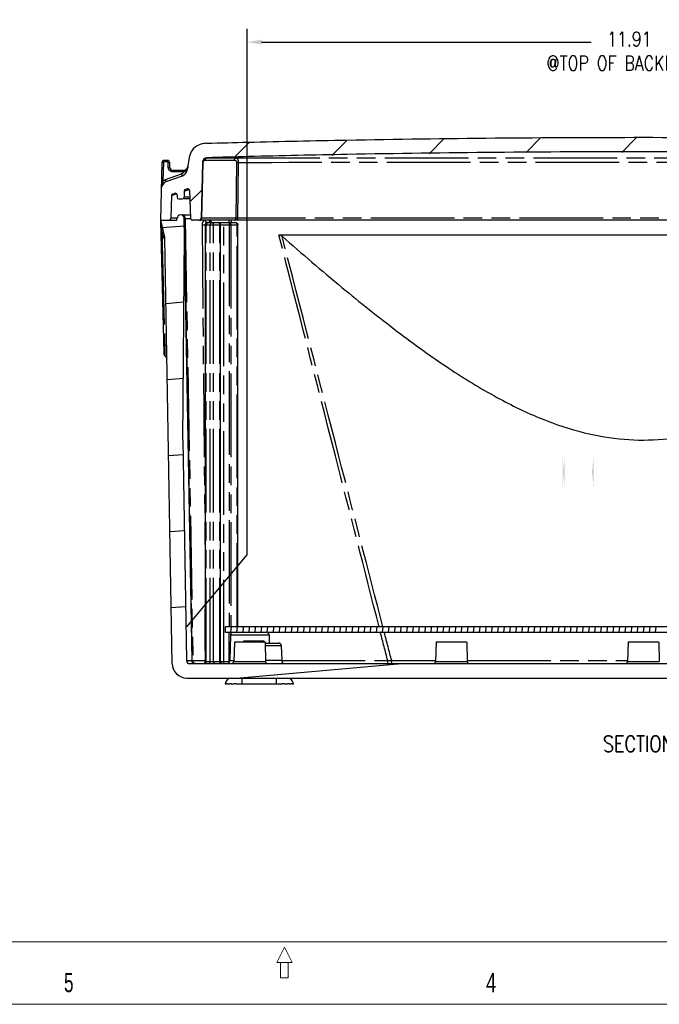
# Model space of a CAD drawing. Header units: inches. Extents: x 0 to 417, y 0 to 34.
# Tile 5 of 25: x 18.55 to 26.88, y 0 to 12.82. Entities that reach past the tile are written whole.
import ezdxf

# ---------------------------------------------------------------- set-up
doc = ezdxf.new("R2010")
doc.units = ezdxf.units.IN
doc.header["$LTSCALE"] = 2.42
doc.header["$MEASUREMENT"] = 0
doc.linetypes.add('PHANTOM', pattern=[0.8, 0.45, -0.05, 0.1, -0.05, 0.1, -0.05])
doc.layers.get('0').update_dxf_attribs({"linetype": 'CONTINUOUS'})
doc.layers.add('DEFAULT_3', color=7, linetype='PHANTOM')
doc.layers.add('DIMENSIONS', color=255, linetype='CONTINUOUS')
doc.styles.add('ROMAND', font='romand.shx', dxfattribs={"width": 0.8})
doc.styles.get("Standard").update_dxf_attribs({"font": 'txt', "width": 0.8})

# ---------------------------------------------------------------- blocks, each defined once
blk = doc.blocks.new('_FILLED')
at = {"color": 0, "linetype": 'ByBlock'}
blk.add_solid([(0, 0), (-1, 0.167), (-1, -0.167)], dxfattribs=at)

msp = doc.modelspace()

# ---------------------------------------------------------------- hatches: boundary and pattern name
at = {"linetype": 'Continuous'}
h = msp.add_hatch(color=40, dxfattribs=at)
edge = h.paths.add_edge_path()
edge.add_line((25.647, 7.106), (25.647, 6.749))
edge.add_line((25.625, 7.127), (25.625, 6.728))
edge = h.paths.add_edge_path()
edge.add_line((26.025, 6.728), (26.025, 7.127))
edge.add_line((26.003, 6.749), (26.003, 7.106))

# ---------------------------------------------------------------- linework, layer by layer
at = {"color": 2, "linetype": 'Continuous'}
for p, q in [((21.352, 11.029), (21.543, 11.22)), ((22.619, 11.051), (22.811, 11.243)), ((23.887, 11.074), (24.078, 11.266)), ((25.147, 11.091), (25.335, 11.279)), ((26.392, 11.091), (26.58, 11.279)), ((20.77, 10.447), (20.925, 10.601)), ((20.411, 10.111), (20.699, 10.136)), ((20.458, 9.123), (20.693, 9.144)), ((20.476, 8.134), (20.685, 8.152)), ((20.493, 7.144), (20.681, 7.16)), ((20.51, 6.154), (20.698, 6.17)), ((20.528, 5.164), (20.715, 5.18)), ((21.304, 4.84), (21.31, 4.915)), ((21.383, 4.84), (21.389, 4.915)), ((21.462, 4.84), (21.468, 4.915)), ((21.541, 4.84), (21.547, 4.915)), ((21.62, 4.84), (21.626, 4.915)), ((21.699, 4.84), (21.705, 4.915)), ((21.778, 4.84), (21.784, 4.915)), ((21.857, 4.84), (21.863, 4.915)), ((21.936, 4.84), (21.942, 4.915)), ((22.015, 4.84), (22.021, 4.915)), ((22.094, 4.84), (22.1, 4.915)), ((22.173, 4.84), (22.179, 4.915)), ((22.252, 4.84), (22.258, 4.915)), ((22.331, 4.84), (22.337, 4.915)), ((22.41, 4.84), (22.416, 4.915)), ((22.489, 4.84), (22.495, 4.915)), ((22.568, 4.84), (22.574, 4.915)), ((22.647, 4.84), (22.653, 4.915)), ((22.726, 4.84), (22.732, 4.915)), ((22.805, 4.84), (22.811, 4.915)), ((22.884, 4.84), (22.89, 4.915)), ((22.963, 4.84), (22.969, 4.915)), ((23.042, 4.84), (23.048, 4.915)), ((23.12, 4.84), (23.127, 4.915)), ((23.199, 4.84), (23.206, 4.915)), ((23.278, 4.84), (23.285, 4.915)), ((23.357, 4.84), (23.364, 4.915)), ((23.436, 4.84), (23.443, 4.915)), ((23.515, 4.84), (23.522, 4.915)), ((23.594, 4.84), (23.601, 4.915)), ((23.673, 4.84), (23.68, 4.915)), ((23.752, 4.84), (23.759, 4.915)), ((23.831, 4.84), (23.838, 4.915)), ((23.91, 4.84), (23.917, 4.915)), ((23.989, 4.84), (23.996, 4.915)), ((24.068, 4.84), (24.075, 4.915)), ((24.147, 4.84), (24.154, 4.915)), ((24.226, 4.84), (24.233, 4.915)), ((24.305, 4.84), (24.312, 4.915)), ((24.384, 4.84), (24.391, 4.915)), ((24.463, 4.84), (24.47, 4.915)), ((24.542, 4.84), (24.549, 4.915)), ((24.621, 4.84), (24.628, 4.915)), ((24.7, 4.84), (24.707, 4.915)), ((24.779, 4.84), (24.786, 4.915)), ((24.858, 4.84), (24.865, 4.915)), ((24.937, 4.84), (24.944, 4.915)), ((25.016, 4.84), (25.023, 4.915)), ((25.095, 4.84), (25.102, 4.915)), ((25.174, 4.84), (25.181, 4.915)), ((25.253, 4.84), (25.26, 4.915)), ((25.332, 4.84), (25.339, 4.915)), ((25.411, 4.84), (25.418, 4.915)), ((25.49, 4.84), (25.497, 4.915)), ((25.569, 4.84), (25.576, 4.915)), ((25.648, 4.84), (25.655, 4.915)), ((25.727, 4.84), (25.734, 4.915)), ((25.806, 4.84), (25.813, 4.915)), ((25.885, 4.84), (25.892, 4.915)), ((25.964, 4.84), (25.971, 4.915)), ((26.043, 4.84), (26.05, 4.915)), ((26.122, 4.84), (26.129, 4.915)), ((26.201, 4.84), (26.208, 4.915)), ((26.28, 4.84), (26.287, 4.915)), ((26.359, 4.84), (26.366, 4.915)), ((26.438, 4.84), (26.445, 4.915)), ((26.517, 4.84), (26.524, 4.915)), ((26.596, 4.84), (26.603, 4.915)), ((26.675, 4.84), (26.682, 4.915)), ((26.754, 4.84), (26.761, 4.915)), ((26.833, 4.84), (26.84, 4.915)), ((21.379, 4.247), (23.528, 4.435))]:
    msp.add_line(p, q, dxfattribs=at)
at = {"color": 7, "linetype": 'Continuous'}
for p, q in [((20.737, 10.863), (20.77, 11.05)), ((20.406, 10.958), (20.387, 10.207)), ((20.478, 10.987), (20.436, 10.987)), ((20.509, 10.896), (20.508, 10.958)), ((20.934, 10.964), (20.915, 10.236)), ((20.463, 10.71), (20.672, 10.786)), ((20.685, 10.857), (20.549, 10.857)), ((20.531, 10.53), (20.523, 10.236)), ((20.544, 10.548), (20.57, 10.557)), ((20.604, 10.534), (20.604, 10.507)), ((20.697, 10.587), (20.695, 10.507)), ((20.713, 10.609), (20.733, 10.617)), ((20.766, 10.594), (20.776, 10.236)), ((20.624, 10.487), (20.675, 10.487)), ((20.769, 10.487), (20.695, 10.487)), ((20.676, 10.277), (20.775, 10.277)), ((20.387, 10.207), (20.441, 9.989)), ((20.387, 10.207), (20.602, 10.207)), ((20.387, 10.197), (20.432, 8.479)), ((20.602, 10.207), (20.602, 10.231)), ((20.798, 4.474), (20.697, 10.23)), ((20.885, 10.207), (20.806, 10.207)), ((32.446, 10.207), (20.903, 10.207)), ((20.975, 4.465), (20.975, 10.147)), ((20.99, 10.177), (21.366, 10.177)), ((21.17, 4.465), (21.17, 10.147)), ((21.396, 4.915), (21.396, 10.147)), ((20.678, 7.346), (20.701, 10.019)), ((21.928, 10.019), (31.421, 10.019)), ((20.54, 4.434), (20.444, 9.968)), ((20.678, 7.346), (20.728, 4.474)), ((21.235, 4.84), (21.235, 4.915)), ((32.115, 4.915), (21.235, 4.915)), ((32.115, 4.84), (21.235, 4.84)), ((21.299, 4.811), (21.29, 4.474)), ((21.8, 4.811), (21.803, 4.702)), ((21.35, 4.715), (21.343, 4.464)), ((21.75, 4.715), (21.35, 4.715)), ((21.75, 4.715), (21.756, 4.464)), ((21.75, 4.702), (21.93, 4.702)), ((21.96, 4.673), (21.965, 4.474)), ((23.975, 4.715), (23.968, 4.464)), ((24.375, 4.715), (23.975, 4.715)), ((24.375, 4.715), (24.381, 4.464)), ((26.475, 4.715), (26.468, 4.464)), ((26.875, 4.715), (26.475, 4.715)), ((26.875, 4.715), (26.881, 4.464)), ((20.768, 4.435), (32.581, 4.435)), ((20.73, 4.247), (32.619, 4.247))]:
    msp.add_line(p, q, dxfattribs=at)
at = {"color": 7, "linetype": 'Continuous', "lineweight": 0}
for p, q in [((0.5, 0.813), (43.167, 0.813)), ((22, 0.743), (21.9, 0.543)), ((22.1, 0.543), (22, 0.743)), ((22.1, 0.543), (21.9, 0.543)), ((21.95, 0.543), (21.95, 0.343)), ((22.05, 0.343), (22.05, 0.543)), ((21.95, 0.343), (22.05, 0.343)), ((0, 0), (43.667, 0))]:
    msp.add_line(p, q, dxfattribs=at)
at = {"color": 7, "linetype": 'Continuous'}
for centre, radius, start, end in [((20.937, 11.021), 0.17, 124.7679, 170), ((21, 10.93), 0.28, 91.5528, 124.7679), ((20.436, 10.957), 0.03, 90, 178.5), ((20.478, 10.957), 0.03, 1.5, 90), ((20.549, 10.897), 0.04, 181.5, 270), ((20.685, 10.917), 0.06, 270, 350), ((20.994, 10.962), 0.06, 91.554, 178.5), ((20.638, 10.88), 0.1, 290, 350), ((20.497, 10.616), 0.1, 110, 178.5), ((20.551, 10.529), 0.02, 110, 178.5), ((20.579, 10.534), 0.025, 1.5, 110), ((20.722, 10.586), 0.025, 110, 178.5), ((20.741, 10.593), 0.025, 1.5, 110), ((20.624, 10.507), 0.02, 181.5, 270), ((20.675, 10.507), 0.02, 270, 358.5), ((20.65, 10.23), 0.0475, 1, 178.5), ((20.493, 10.237), 0.03, 270, 358.5), ((20.806, 10.237), 0.03, 181.5, 270), ((20.885, 10.237), 0.03, 270, 358.5), ((21.14, 10.147), 0.03, 0, 90), ((20.354, 9.967), 0.09, 1, 14.0109), ((21.329, 4.81), 0.03, 90, 178.5), ((21.77, 4.81), 0.03, 1.5, 90), ((21.93, 4.672), 0.03, 1.5001, 90), ((20.73, 4.437), 0.19, 181, 270), ((20.768, 4.475), 0.04, 181.0001, 270), ((20.838, 4.475), 0.04, 181, 270), ((20.945, 4.465), 0.03, 300, 360), ((21.2, 4.465), 0.03, 180, 270), ((21.25, 4.475), 0.04, 270, 358.5), ((21.313, 4.465), 0.03, 299.5001, 358.5), ((21.786, 4.465), 0.03, 181.5, 240.4999), ((22.005, 4.475), 0.04, 181.5, 270), ((23.938, 4.465), 0.03, 270, 358.5), ((24.411, 4.465), 0.03, 181.5, 240.4999), ((26.438, 4.465), 0.03, 270, 358.5), ((21.311, 4.167), 0.08, 90, 178.4998), ((22.038, 4.167), 0.08, 1.5, 89.9999)]:
    msp.add_arc(centre, radius, start, end, dxfattribs=at)
for points, start_tangent, end_tangent in [([(20.992, 11.21), (21.526, 11.224), (22.813, 11.252), (26.675, 11.287), (30.536, 11.252), (31.823, 11.224), (32.357, 11.21)], (0.999633, 0.027098), (0.999633, -0.027098)), ([(32.356, 11.022), (31.818, 11.036), (30.533, 11.064), (26.675, 11.099), (22.817, 11.064), (21.531, 11.036), (20.993, 11.022)], (-0.999632, 0.02712), (-0.999632, -0.02712)), ([(20.96, 11.009), (20.967, 11.013), (20.98, 11.018), (20.994, 11.019)], (0.823046, 0.567975), (0.999995, 0.003277)), ([(21.005, 10.177), (20.992, 10.174), (20.982, 10.166), (20.976, 10.153), (20.975, 10.147)], (-1, 0), (0.000121, -1)), ([(21.366, 10.177), (21.378, 10.174), (21.389, 10.166), (21.395, 10.153), (21.396, 10.147)], (1, 0), (-0.000121, -1)), ([(21.928, 10.019), (21.942, 10.016), (21.956, 10.009), (21.97, 9.999)], (1, 0), (0.752394, -0.658713)), ([(21.97, 9.999), (22.749, 9.334), (23.469, 8.761), (24.14, 8.282), (24.766, 7.902), (25.354, 7.621), (25.905, 7.442), (26.423, 7.356), (26.928, 7.357), (27.448, 7.443), (27.998, 7.623), (28.586, 7.903), (29.212, 8.284), (29.883, 8.763), (30.602, 9.335), (31.379, 9.999)], (0.752398, -0.658709), (0.752398, 0.658709)), ([(20.446, 8.443), (20.438, 8.454), (20.434, 8.466), (20.432, 8.479)], (-0.637421, 0.770516), (-0.026177, 0.999657)), ([(20.446, 8.443), (20.449, 8.438), (20.462, 8.419), (20.471, 8.402)], (0.637376, -0.770553), (0.423396, -0.905945)), ([(20.969, 5.693), (20.975, 5.693)], (0.99981, -0.019508), (0.999947, -0.010285))]:
    msp.add_spline(points, degree=3, dxfattribs=dict(at, start_tangent=start_tangent, end_tangent=end_tangent))
at = {"layer": 'DEFAULT_3', "color": 7, "linetype": 'PHANTOM'}
for p, q in [((20.426, 10.958), (20.42, 10.72)), ((20.436, 10.968), (20.436, 10.987)), ((20.478, 10.968), (20.436, 10.968)), ((20.478, 10.968), (20.478, 10.987)), ((20.489, 10.896), (20.488, 10.958)), ((20.924, 10.236), (20.943, 10.961)), ((21.378, 10.961), (21.37, 10.236)), ((21.399, 10.961), (21.392, 10.236)), ((20.453, 10.737), (20.662, 10.813)), ((20.549, 10.838), (20.549, 10.857)), ((20.685, 10.838), (20.549, 10.838)), ((20.685, 10.838), (20.685, 10.857)), ((20.597, 10.552), (20.531, 10.527)), ((20.697, 10.584), (20.761, 10.607)), ((20.769, 10.507), (20.695, 10.507)), ((20.602, 10.236), (20.523, 10.236)), ((20.709, 10.23), (20.809, 4.474)), ((20.709, 10.23), (20.776, 10.23)), ((21.37, 10.236), (20.924, 10.236)), ((20.928, 10.147), (20.969, 5.693)), ((20.975, 10.147), (21.396, 10.147)), ((20.984, 4.465), (20.984, 10.147)), ((21.033, 4.465), (21.033, 10.147)), ((21.076, 4.465), (21.076, 10.147)), ((21.161, 4.465), (21.161, 10.147)), ((21.21, 4.435), (21.21, 10.177)), ((21.279, 10.207), (21.279, 10.177)), ((21.281, 10.177), (21.281, 4.915)), ((21.302, 10.147), (21.302, 4.915)), ((21.307, 10.207), (21.307, 10.177)), ((21.387, 4.915), (21.387, 10.147)), ((21.392, 10.207), (21.392, 10.236)), ((31.957, 10.236), (21.392, 10.236)), ((20.969, 5.693), (20.963, 4.474)), ((21.281, 4.451), (21.281, 4.84)), ((21.299, 4.811), (21.8, 4.811)), ((21.302, 4.84), (21.302, 4.822)), ((21.471, 4.731), (21.732, 4.731)), ((21.751, 4.673), (21.96, 4.673)), ((20.728, 4.474), (20.797, 4.474)), ((20.809, 4.474), (20.963, 4.474)), ((20.975, 4.465), (21.288, 4.465)), ((21.29, 4.474), (21.343, 4.474)), ((21.343, 4.464), (21.756, 4.464)), ((21.965, 4.474), (21.756, 4.474)), ((21.965, 4.474), (23.345, 4.474)), ((23.345, 4.435), (23.345, 4.474)), ((23.968, 4.464), (24.381, 4.464)), ((26.468, 4.464), (26.881, 4.464)), ((21.451, 4.169), (21.451, 4.247)), ((21.898, 4.169), (21.898, 4.247)), ((21.898, 4.169), (21.451, 4.169))]:
    msp.add_line(p, q, dxfattribs=at)
for points, start_tangent, end_tangent in [([(20.426, 10.958), (20.416, 10.958), (20.409, 10.958), (20.406, 10.958)], (-0.999658, 0.026159), (-0.026177, -0.999657)), ([(20.428, 10.963), (20.426, 10.958)], (-0.511362, -0.859365), (-0.02688, -0.999639)), ([(20.431, 10.966), (20.428, 10.963)], (-0.86925, -0.494373), (-0.511362, -0.859365)), ([(20.436, 10.968), (20.431, 10.966)], (-0.999999, 0.001674), (-0.86925, -0.494373)), ([(20.483, 10.966), (20.478, 10.968)], (-0.872437, 0.488727), (-1, 0.000706)), ([(20.488, 10.958), (20.486, 10.963), (20.483, 10.966)], (-0.024503, 0.9997), (-0.872437, 0.488727)), ([(20.488, 10.958), (20.498, 10.958), (20.505, 10.958), (20.508, 10.958)], (0.999658, 0.02616), (0.026177, -0.999657)), ([(20.489, 10.896), (20.499, 10.896), (20.507, 10.896), (20.509, 10.896)], (0.999658, 0.026159), (0.026177, -0.999657)), ([(20.489, 10.893), (20.489, 10.896)], (-0.072173, 0.997392), (-0.026221, 0.999656)), ([(20.744, 10.907), (20.742, 10.895), (20.738, 10.883), (20.733, 10.873), (20.733, 10.872)], (-0.173714, -0.984796), (-0.456465, -0.889741)), ([(20.943, 10.961), (20.938, 10.961), (20.935, 10.961), (20.934, 10.961)], (-0.999885, 0.015183), (-0.026177, -0.999657)), ([(20.943, 10.961), (20.944, 10.969), (20.948, 10.976)], (0.026922, 0.999638), (0.539883, 0.84174)), ([(20.948, 10.976), (20.953, 10.983)], (0.539883, 0.84174), (0.746158, 0.665769)), ([(20.953, 10.983), (20.959, 10.987), (20.966, 10.989)], (0.746158, 0.665769), (0.972798, 0.231655)), ([(20.966, 10.989), (20.973, 10.99)], (0.972798, 0.231655), (0.999996, 0.002882)), ([(20.973, 10.99), (20.976, 11.005), (20.984, 11.016), (20.994, 11.019)], (0.017051, 0.999855), (0.99999, 0.00458)), ([(20.973, 10.99), (21.098, 10.991), (21.224, 10.991), (21.349, 10.99)], (0.999996, 0.002925), (0.999996, -0.002922)), ([(20.994, 11.019), (21.119, 11.02), (21.245, 11.02), (21.371, 11.019)], (0.999996, 0.002925), (0.999996, -0.002922)), ([(21.349, 10.99), (21.353, 11.005), (21.36, 11.016), (21.371, 11.019)], (0.019969, 0.999801), (0.99999, 0.004558)), ([(21.349, 10.99), (21.356, 10.989), (21.363, 10.987), (21.369, 10.983), (21.374, 10.976), (21.377, 10.969), (21.378, 10.961)], (0.999996, -0.002881), (-0.010082, -0.999949)), ([(21.371, 11.019), (24.907, 11.021), (28.443, 11.021), (31.978, 11.019)], (1, 0.000816), (1, -0.000816)), ([(21.371, 11.019), (21.378, 11.018), (21.384, 11.013), (21.39, 11.004), (21.395, 10.992), (21.399, 10.977), (21.399, 10.961)], (0.999979, -0.006553), (-0.001506, -0.999999)), ([(21.378, 10.961), (21.385, 10.961), (21.392, 10.961), (21.399, 10.961)], (0.999883, 0.015323), (0.999941, -0.010838)), ([(21.399, 10.961), (24.917, 10.963), (28.434, 10.963), (31.95, 10.961)], (1, 0.000813), (1, -0.000813)), ([(20.503, 10.859), (20.496, 10.87), (20.491, 10.883), (20.489, 10.893)], (-0.640537, 0.767927), (-0.072173, 0.997392)), ([(20.513, 10.85), (20.503, 10.859)], (-0.792973, 0.609256), (-0.640537, 0.767927)), ([(20.536, 10.839), (20.524, 10.843), (20.513, 10.85)], (-0.976771, 0.214284), (-0.792973, 0.609256)), ([(20.549, 10.838), (20.536, 10.839)], (-1, 0.000011), (-0.976771, 0.214284)), ([(20.662, 10.813), (20.671, 10.817), (20.68, 10.823), (20.688, 10.83), (20.695, 10.838)], (0.939676, 0.342065), (0.587032, 0.809564)), ([(20.672, 10.786), (20.671, 10.79), (20.667, 10.8), (20.662, 10.813)], (-0.939693, -0.34202), (-0.342227, 0.939617)), ([(20.69, 10.838), (20.685, 10.838)], (-0.998237, -0.059349), (-1, 0.000032)), ([(20.695, 10.838), (20.69, 10.838)], (-0.992895, -0.118997), (-0.998237, -0.059349)), ([(20.695, 10.838), (20.694, 10.848), (20.693, 10.855), (20.692, 10.857)], (-0.119094, 0.992883), (-0.992908, -0.118888)), ([(20.7, 10.841), (20.695, 10.838)], (-0.901707, -0.432347), (-0.933075, -0.359682)), ([(20.705, 10.843), (20.7, 10.841)], (-0.870191, -0.492714), (-0.901707, -0.432347)), ([(20.722, 10.856), (20.714, 10.849), (20.705, 10.843)], (-0.687774, -0.725924), (-0.870191, -0.492714)), ([(20.728, 10.864), (20.722, 10.856)], (-0.58488, -0.81112), (-0.687774, -0.725924)), ([(20.726, 10.872), (20.728, 10.875)], (0.210531, 0.977587), (0.70311, 0.711081)), ([(20.728, 10.864), (20.726, 10.868), (20.726, 10.872)], (-0.425923, 0.90476), (0.210531, 0.977587)), ([(20.73, 10.866), (20.728, 10.864)], (-0.510414, -0.859929), (-0.540565, -0.841302)), ([(20.737, 10.863), (20.734, 10.863), (20.728, 10.864)], (-0.173648, -0.984808), (-0.989046, 0.147611)), ([(20.733, 10.872), (20.73, 10.866)], (-0.456465, -0.889741), (-0.510414, -0.859929)), ([(20.416, 10.708), (20.412, 10.695), (20.408, 10.681), (20.405, 10.668), (20.402, 10.654), (20.399, 10.641), (20.398, 10.629), (20.397, 10.619)], (-0.289945, -0.957043), (-0.026171, -0.999657)), ([(20.42, 10.72), (20.41, 10.72), (20.403, 10.72), (20.4, 10.72)], (-0.999658, 0.026141), (-0.026191, -0.999657)), ([(20.42, 10.72), (20.416, 10.708)], (-0.275288, -0.961362), (-0.289945, -0.957043)), ([(20.42, 10.72), (20.436, 10.73), (20.453, 10.737)], (0.803892, 0.594775), (0.939701, 0.341998)), ([(20.463, 10.71), (20.462, 10.714), (20.458, 10.724), (20.453, 10.737)], (-0.939693, -0.34202), (-0.342227, 0.939617)), ([(20.692, 10.271), (20.676, 10.277)], (-0.780121, 0.625628), (-0.999999, -0.001165)), ([(20.709, 10.23), (20.704, 10.254), (20.692, 10.271)], (-0.002475, 0.999997), (-0.780121, 0.625628)), ([(20.387, 10.197), (20.387, 10.195), (20.388, 10.188)], (-0.006019, 0.999982), (0.13292, -0.991127)), ([(20.388, 10.188), (20.389, 10.178), (20.39, 10.166)], (0.13292, -0.991127), (0.116545, -0.993185)), ([(20.39, 10.166), (20.392, 10.151), (20.394, 10.135), (20.396, 10.117), (20.398, 10.098)], (0.116545, -0.993185), (0.114928, -0.993374)), ([(20.697, 10.23), (20.698, 10.231), (20.703, 10.231), (20.709, 10.23)], (-0.027724, 0.999616), (0.998911, -0.046662)), ([(20.903, 10.207), (20.913, 10.211), (20.921, 10.222)], (1, 0), (0.387506, 0.921867)), ([(20.924, 10.236), (20.92, 10.236), (20.918, 10.236), (20.916, 10.236), (20.915, 10.236)], (-0.999882, -0.015339), (0.029882, 0.999553)), ([(20.921, 10.222), (20.924, 10.236)], (0.387506, 0.921867), (0.018513, 0.999829)), ([(20.969, 10.207), (20.96, 10.205), (20.951, 10.201), (20.943, 10.194), (20.937, 10.184), (20.932, 10.173), (20.928, 10.16), (20.928, 10.147)], (-1, -0.000023), (0.009199, -0.999958)), ([(20.928, 10.147), (20.941, 10.147), (20.957, 10.147), (20.97, 10.147)], (0.999981, -0.006168), (0.999696, 0.024675)), ([(20.969, 10.207), (20.972, 10.192), (20.98, 10.181), (20.99, 10.177)], (0.012342, -0.999924), (1, 0)), ([(20.986, 10.176), (20.981, 10.174), (20.978, 10.171), (20.974, 10.166), (20.972, 10.16), (20.97, 10.154)], (-0.95346, -0.301519), (-0.140829, -0.990034)), ([(20.97, 10.154), (20.97, 10.147)], (-0.140829, -0.990034), (0.021601, -0.999767)), ([(21.005, 10.177), (20.994, 10.173), (20.987, 10.162), (20.984, 10.147)], (-1, 0), (0, -1)), ([(20.99, 10.177), (20.986, 10.176)], (-1, -0.000015), (-0.95346, -0.301519)), ([(21.019, 10.207), (21.022, 10.192), (21.023, 10.19)], (0.012342, -0.999924), (0.437605, -0.899168)), ([(21.046, 10.193), (21.037, 10.201), (21.028, 10.205), (21.019, 10.207)], (-0.66625, 0.745729), (-1, 0.000057)), ([(21.023, 10.19), (21.03, 10.181)], (0.437605, -0.899168), (0.787293, -0.61658)), ([(21.055, 10.177), (21.044, 10.173), (21.036, 10.162), (21.033, 10.147)], (-1, 0), (-0.000024, -1)), ([(21.052, 10.184), (21.046, 10.193)], (-0.496941, 0.867784), (-0.66625, 0.745729)), ([(21.056, 10.177), (21.052, 10.184)], (-0.396638, 0.917975), (-0.496941, 0.867784)), ([(21.055, 10.177), (21.065, 10.173), (21.073, 10.162), (21.076, 10.147)], (1, 0), (0, -1)), ([(21.14, 10.177), (21.15, 10.173), (21.158, 10.162), (21.161, 10.147)], (1, 0), (0.000052, -1)), ([(21.281, 10.177), (21.291, 10.173), (21.299, 10.162), (21.302, 10.147)], (1, 0), (0, -1)), ([(21.349, 10.207), (21.36, 10.211), (21.367, 10.222), (21.37, 10.236)], (1, 0), (0.018513, 0.999829)), ([(21.366, 10.177), (21.376, 10.173), (21.384, 10.162), (21.387, 10.147)], (1, 0), (-0.000024, -1)), ([(21.392, 10.236), (21.386, 10.236), (21.38, 10.236), (21.375, 10.236), (21.37, 10.236)], (-0.999941, -0.010828), (-0.999882, 0.015349)), ([(20.398, 10.098), (20.401, 10.078), (20.403, 10.056), (20.404, 10.047)], (0.114928, -0.993374), (0.114809, -0.993388)), ([(20.404, 10.047), (20.406, 10.031)], (0.114809, -0.993388), (0.114775, -0.993392)), ([(20.406, 10.031), (20.418, 10.038), (20.424, 10.044), (20.426, 10.05)], (0.88812, 0.459612), (-0.242112, 0.970248)), ([(20.406, 10.031), (20.407, 9.988)], (0.02443, -0.999702), (0.024432, -0.999701)), ([(20.406, 10.031), (20.415, 10.011)], (0.414519, -0.910041), (0.414037, -0.91026)), ([(20.415, 10.011), (20.424, 9.991), (20.433, 9.972)], (0.414037, -0.91026), (0.409632, -0.912251)), ([(20.701, 10.005), (20.751, 7.139), (20.797, 4.474)], (0.017413, -0.999848), (0.017343, -0.99985)), ([(23.233, 4.915), (22.664, 7.142), (21.928, 10.019)], (-0.24723, 0.968957), (-0.247907, 0.968784)), ([(23.283, 4.915), (22.71, 7.132), (21.97, 9.999)], (-0.250579, 0.968096), (-0.249677, 0.968329)), ([(20.407, 9.988), (20.408, 9.941)], (0.024432, -0.999701), (0.024435, -0.999701)), ([(20.408, 9.941), (20.418, 9.551), (20.43, 9.068), (20.441, 8.583)], (0.024435, -0.999701), (0.024534, -0.999699)), ([(20.433, 9.972), (20.441, 9.953)], (0.409632, -0.912251), (0.425176, -0.905111)), ([(20.441, 8.583), (20.435, 8.583), (20.43, 8.584), (20.429, 8.584)], (-0.999994, 0.0036), (-0.026187, 0.999657)), ([(20.441, 8.583), (20.463, 8.583), (20.468, 8.582)], (0.999711, -0.024043), (0.992623, -0.121238)), ([(20.441, 8.583), (20.442, 8.567)], (0.023349, -0.999727), (0.023744, -0.999718)), ([(20.442, 8.567), (20.442, 8.549)], (0.023744, -0.999718), (0.024404, -0.999702)), ([(20.442, 8.549), (20.443, 8.53), (20.443, 8.511)], (0.024404, -0.999702), (0.026043, -0.999661)), ([(20.443, 8.511), (20.444, 8.493), (20.444, 8.477), (20.445, 8.464)], (0.026043, -0.999661), (0.041979, -0.999119)), ([(20.445, 8.464), (20.445, 8.454), (20.445, 8.447), (20.445, 8.444)], (0.041979, -0.999119), (-0.178398, -0.983958)), ([(20.445, 8.444), (20.446, 8.443)], (-0.178398, -0.983958), (0.923906, -0.382619)), ([(23.345, 4.474), (23.252, 4.84)], (-0.24714, 0.96898), (-0.247215, 0.968961)), ([(23.397, 4.474), (23.302, 4.84)], (-0.250713, 0.968062), (-0.250601, 0.96809)), ([(21.47, 4.715), (21.471, 4.731)], (0.045889, 0.998947), (0.04606, 0.998939)), ([(21.471, 4.731), (21.48, 4.726), (21.488, 4.722), (21.497, 4.717), (21.5, 4.715)], (0.878003, -0.478655), (0.859159, -0.511709)), ([(21.471, 4.731), (21.475, 4.722), (21.477, 4.715)], (0.358899, -0.933376), (0.335073, -0.942192)), ([(21.713, 4.715), (21.714, 4.717), (21.72, 4.722), (21.723, 4.724)], (0.713858, 0.700291), (0.774216, 0.632922)), ([(21.723, 4.724), (21.726, 4.726), (21.732, 4.731)], (0.774216, 0.632922), (0.797411, 0.603436)), ([(21.728, 4.715), (21.73, 4.722)], (0.183695, 0.982983), (0.21499, 0.976616)), ([(21.73, 4.722), (21.732, 4.731)], (0.21499, 0.976616), (0.257627, 0.966245)), ([(21.732, 4.731), (21.733, 4.714)], (0.046522, -0.998917), (0.046337, -0.998926)), ([(20.837, 4.435), (20.817, 4.44), (20.803, 4.454), (20.797, 4.474)], (-1, 0.000004), (-0.027804, 0.999613)), ([(20.797, 4.474), (20.797, 4.474), (20.798, 4.474)], (0.962334, 0.271871), (-0.017482, 0.999847)), ([(20.798, 4.474), (20.799, 4.474), (20.803, 4.474), (20.809, 4.474)], (0.017452, -0.999848), (0.999948, 0.010223)), ([(20.838, 4.435), (20.827, 4.438), (20.818, 4.447), (20.812, 4.459), (20.809, 4.474)], (-1, 0), (-0.012342, 0.999924)), ([(20.963, 4.474), (20.965, 4.459), (20.969, 4.448)], (0.000162, -1), (0.436576, -0.899667)), ([(20.963, 4.474), (20.975, 4.474)], (0.999517, -0.031069), (0.999859, -0.01681)), ([(20.963, 4.435), (20.973, 4.439), (20.981, 4.45)], (1, 0), (0.374171, 0.92736)), ([(20.981, 4.45), (20.984, 4.465)], (0.374171, 0.92736), (0, 1)), ([(21.012, 4.435), (21.023, 4.439), (21.03, 4.45), (21.033, 4.465)], (1, 0), (0, 1)), ([(21.097, 4.435), (21.086, 4.439), (21.079, 4.45), (21.076, 4.465)], (-1, 0), (0, 1)), ([(21.164, 4.45), (21.161, 4.465)], (-0.374169, 0.927361), (0, 1)), ([(21.182, 4.435), (21.171, 4.439), (21.164, 4.45)], (-1, 0), (-0.374169, 0.927361)), ([(23.345, 4.474), (23.371, 4.474), (23.397, 4.474)], (0.999965, -0.008309), (0.999966, -0.008285)), ([(23.399, 4.435), (23.398, 4.44), (23.397, 4.454), (23.397, 4.474)], (-1, -0.000005), (-0.001184, 0.999999)), ([(23.397, 4.474), (23.968, 4.474)], (1, 0.000261), (1, 0.000216)), ([(24.381, 4.474), (25.581, 4.474), (26.468, 4.474)], (1, 0.000183), (1, 0.000016)), ([(21.451, 4.169), (21.413, 4.169), (21.376, 4.17), (21.341, 4.17), (21.31, 4.17), (21.283, 4.17), (21.261, 4.17), (21.245, 4.17), (21.235, 4.169), (21.231, 4.169)], (-0.999955, 0.009518), (-0.030485, -0.999535)), ([(22.118, 4.169), (22.114, 4.169), (22.104, 4.17), (22.088, 4.17), (22.066, 4.17), (22.039, 4.17), (22.008, 4.17), (21.973, 4.17), (21.936, 4.169), (21.898, 4.169)], (-0.030336, 0.99954), (-0.999955, -0.009517))]:
    msp.add_spline(points, degree=3, dxfattribs=dict(at, start_tangent=start_tangent, end_tangent=end_tangent))
at = {"layer": 'DIMENSIONS', "color": 2, "linetype": 'Continuous'}
for p, q in [((21.517, 5.851), (21.517, 12.701)), ((21.704, 12.527), (25.992, 12.527)), ((21.704, 12.527), (25.992, 12.527)), ((20.731, 4.915), (21.517, 5.851))]:
    msp.add_line(p, q, dxfattribs=at)

# ---------------------------------------------------------------- block references
at = {"layer": 'DIMENSIONS', "color": 2, "linetype": 'Continuous', "xscale": 0.1875, "yscale": 0.1875, "zscale": 0.1875, "rotation": 180}
msp.add_blockref('_FILLED', (21.517, 12.527), dxfattribs=at)
msp.add_blockref('_FILLED', (21.517, 12.527), dxfattribs=at)

# ---------------------------------------------------------------- texts
at = {"color": 2, "linetype": 'Continuous', "lineweight": 0, "style": 'ROMAND', "width": 0.8}
msp.add_text('SECTION B-B ', height=0.21, dxfattribs=at).set_placement((26.148, 3.285))
at = {"color": 2, "linetype": 'Continuous', "lineweight": 0, "oblique": 0}
for s, width, p in [('5', 0.666668, (19.131, 0.158)), ('4', 0.714284, (24.625, 0.158))]:
    msp.add_text(s, height=0.25, dxfattribs=dict(at, width=width)).set_placement(p)
at = {"layer": 'DIMENSIONS', "color": 2, "linetype": 'Continuous', "insert": (26.491, 12.409), "char_height": 0.1875, "attachment_point": 5, "style": 'ROMAND'}
msp.add_mtext('\\A1;11.91\\P@TOP OF BACKPANEL', dxfattribs=at)

doc.saveas('drawing.dxf')
